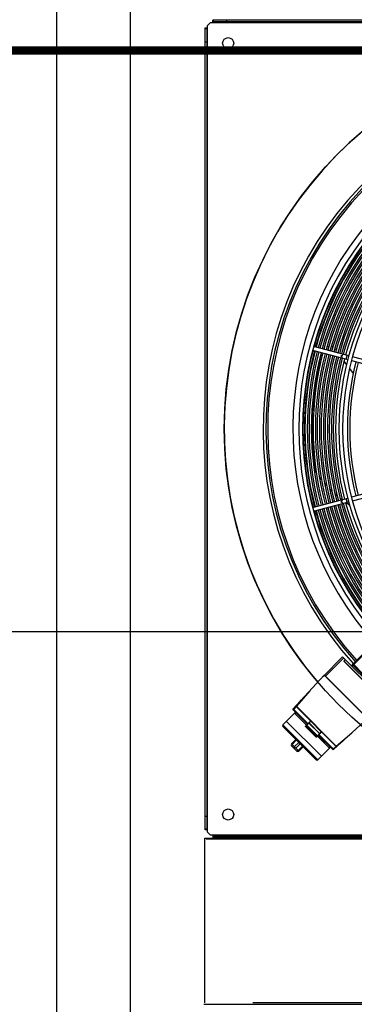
# Model space of a CAD drawing. Header units: centimetres. Extents: x -92429 to 178773, y 2337 to 428125.
# Tile 28 of 138: x 162296 to 162336, y 8977 to 9096. Entities that reach past the tile are written whole.
import ezdxf

# ---------------------------------------------------------------- set-up
doc = ezdxf.new("R2010")
doc.units = ezdxf.units.CM
doc.header["$LTSCALE"] = 50
doc.linetypes.add('DASHED', pattern=[0.75, 0.5, -0.25])
for name, color, linetype in [('Dach_Ist$0$ARCH_WIDOK_IST', 251, 'Continuous'), ('WL_rurociągi', 1, 'Continuous'), ('WL_urządzenia', 1, 'Continuous')]:
    doc.layers.add(name, color=color, linetype=linetype)
doc.layers.add('Dach_Ist$0$RYSUNKOWE_NIEDRUK', color=6, linetype='Continuous', plot=False)

msp = doc.modelspace()

# ---------------------------------------------------------------- linework, layer by layer
at = {"layer": 'Dach_Ist$0$ARCH_WIDOK_IST', "color": 8}
msp.add_line((162576.09, 9021.92, 2170), (162118.71, 9021.92, 2170), dxfattribs=at)
at = {"layer": 'Dach_Ist$0$RYSUNKOWE_NIEDRUK', "color": 8, "const_width": 1, "elevation": 2170}
msp.add_lwpolyline([(160950.09, 9220.44), (161038.39, 9507.44), (161038.39, 8972.02), (161038.39, 9092.48), (160878.25, 9092.48), (169338.27, 9092.48)], dxfattribs=at)
at = {"layer": 'WL_rurociągi'}
for p, q in [((162300.27, 8844.62, 2170), (162300.27, 9737.62, 2170)), ((162309.23, 8864.81, 2170), (162309.23, 9717.44, 2170)), ((162318.25, 8976.87, 2170), (162318.25, 8996.87, 2170))]:
    msp.add_line(p, q, dxfattribs=at)
at = {"layer": 'WL_urządzenia', "color": 1, "linetype": 'Continuous'}
for p, q in [((162318.29, 8997.89, 2170), (162318.29, 9095.22, 2170)), ((162318.29, 9095.22, 2170), (162318.57, 9095.22, 2170)), ((162318.29, 9095.13, 2170), (162318.48, 9095.13, 2170)), ((162318.48, 9095.22, 2170), (162318.48, 9095.13, 2170)), ((162318.48, 9095.13, 2170), (162318.48, 8997.98, 2170)), ((162318.57, 9095.5, 2170), (162318.94, 9095.87, 2170)), ((162318.57, 9095.22, 2170), (162318.57, 9095.5, 2170)), ((162318.57, 8997.89, 2170), (162318.57, 9095.22, 2170)), ((162318.94, 9095.87, 2170), (162319.22, 9095.87, 2170)), ((162319.22, 9095.87, 2170), (162319.22, 9096.15, 2170)), ((162416.56, 9096.15, 2170), (162319.22, 9096.15, 2170)), ((162319.31, 9095.96, 2170), (162319.22, 9095.96, 2170)), ((162319.22, 9095.87, 2170), (162416.56, 9095.87, 2170)), ((162319.31, 9095.96, 2170), (162319.31, 9096.15, 2170)), ((162416.46, 9095.96, 2170), (162319.31, 9095.96, 2170)), ((162320.89, 9096.15, 2170), (162320.89, 9095.96, 2170)), ((162318.29, 9093.55, 2170), (162318.48, 9093.55, 2170)), ((162331.34, 9056.11, 2170), (162335.6, 9054.97, 2170)), ((162335.72, 9055.42, 2170), (162331.46, 9056.55, 2170)), ((162332.18, 9054.66, 2170), (162332.46, 9055.81, 2170)), ((162332.66, 9056.23, 2170), (162332.69, 9056.28, 2170)), ((162332.69, 9056.28, 2170), (162332.71, 9056.3, 2170)), ((162333.07, 9056.53, 2170), (162333.15, 9056.55, 2170)), ((162333.15, 9056.55, 2170), (162333.3, 9056.58, 2170)), ((162333.59, 9056.56, 2170), (162333.69, 9056.53, 2170)), ((162333.69, 9056.53, 2170), (162333.79, 9056.49, 2170)), ((162334.03, 9056.32, 2170), (162334.12, 9056.21, 2170)), ((162334.12, 9056.21, 2170), (162334.16, 9056.16, 2170)), ((162334.16, 9056.16, 2170), (162334.19, 9056.11, 2170)), ((162334.39, 9055.8, 2170), (162334.39, 9055.8, 2170)), ((162334.39, 9055.8, 2170), (162334.42, 9055.76, 2170)), ((162331.63, 9051.63, 2170), (162332.18, 9054.66, 2170)), ((162334.83, 9055.17, 2170), (162334.92, 9055.04, 2170)), ((162335.13, 9054.75, 2170), (162335.44, 9054.34, 2170)), ((162336.04, 9054.85, 2170), (162350.55, 9050.96, 2170)), ((162350.67, 9051.41, 2170), (162336.16, 9055.3, 2170)), ((162335.8, 9053.87, 2170), (162336.27, 9053.29, 2170)), ((162331.33, 9048.54, 2170), (162331.63, 9051.63, 2170)), ((162331.29, 9045.43, 2170), (162331.33, 9048.54, 2170)), ((162331.52, 9042.35, 2170), (162331.29, 9045.43, 2170)), ((162331.6, 9041.68, 2170), (162331.52, 9042.35, 2170)), ((162331.62, 9041.58, 2170), (162331.6, 9041.68, 2170)), ((162331.68, 9041.41, 2170), (162331.62, 9041.58, 2170)), ((162331.76, 9041.27, 2170), (162331.68, 9041.41, 2170)), ((162331.78, 9041.25, 2170), (162331.76, 9041.27, 2170)), ((162350.55, 9042.15, 2170), (162336.04, 9038.26, 2170)), ((162336.16, 9037.81, 2170), (162350.67, 9041.7, 2170)), ((162332.41, 9040.41, 2170), (162332.13, 9040.76, 2170)), ((162333.04, 9039.67, 2170), (162332.77, 9039.98, 2170)), ((162333.68, 9039.01, 2170), (162333.41, 9039.29, 2170)), ((162331.34, 9037, 2170), (162335.6, 9038.14, 2170)), ((162331.46, 9036.55, 2170), (162335.72, 9037.69, 2170)), ((162334.16, 9038.57, 2170), (162334.04, 9038.67, 2170)), ((162334.32, 9038.42, 2170), (162334.16, 9038.57, 2170)), ((162334.89, 9037.95, 2170), (162334.68, 9038.12, 2170)), ((162335.84, 9037.26, 2170), (162335.36, 9037.6, 2170)), ((162336.2, 9018.01, 2170), (162339.21, 9021.02, 2170)), ((162339.31, 9020.92, 2170), (162336.29, 9017.91, 2170)), ((162332.56, 9016.47, 2170), (162334.98, 9018.89, 2170)), ((162335.12, 9018.76, 2170), (162332.89, 9016.53, 2170)), ((162340.23, 9013.65, 2170), (162334.98, 9018.89, 2170)), ((162335.12, 9018.37, 2170), (162335.31, 9018.57, 2170)), ((162339.7, 9013.78, 2170), (162335.12, 9018.37, 2170)), ((162335.13, 9018.38, 2170), (162339.72, 9013.79, 2170)), ((162336.29, 9017.78, 2170), (162339.11, 9014.96, 2170)), ((162332.74, 9016.65, 2170), (162328.95, 9012.53, 2170)), ((162332.57, 9016.46, 2170), (162332.56, 9016.47, 2170)), ((162332.74, 9016.65, 2170), (162332.75, 9016.65, 2170)), ((162337.99, 9011.41, 2170), (162332.74, 9016.65, 2170)), ((162332.75, 9016.65, 2170), (162332.76, 9016.65, 2170)), ((162332.76, 9016.65, 2170), (162332.77, 9016.64, 2170)), ((162332.77, 9016.64, 2170), (162332.79, 9016.62, 2170)), ((162332.79, 9016.62, 2170), (162332.81, 9016.6, 2170)), ((162332.81, 9016.6, 2170), (162332.84, 9016.58, 2170)), ((162332.84, 9016.58, 2170), (162332.86, 9016.56, 2170)), ((162332.86, 9016.56, 2170), (162332.89, 9016.53, 2170)), ((162332.89, 9016.53, 2170), (162337.87, 9011.55, 2170)), ((162330.99, 9014.75, 2170), (162329.37, 9012.88, 2170)), ((162330.79, 9010.76, 2170), (162328.98, 9012.57, 2170)), ((162329.07, 9012.54, 2170), (162329.01, 9012.6, 2170)), ((162329.34, 9012.85, 2170), (162329.07, 9012.54, 2170)), ((162329.08, 9012.61, 2170), (162329.99, 9013.67, 2170)), ((162329.37, 9012.88, 2170), (162329.34, 9012.85, 2170)), ((162334.19, 9008.01, 2170), (162329.34, 9012.85, 2170)), ((162329.37, 9012.88, 2170), (162334.21, 9008.04, 2170)), ((162329.25, 9012.17, 2170), (162327.71, 9010.64, 2170)), ((162330.72, 9010.7, 2170), (162328.95, 9012.47, 2170)), ((162329.12, 9012.05, 2170), (162330.6, 9010.57, 2170)), ((162329.35, 9012.08, 2170), (162329.22, 9011.95, 2170)), ((162333.87, 9007.62, 2170), (162337.99, 9011.41, 2170)), ((162327.71, 9010.64, 2170), (162331.98, 9006.38, 2170)), ((162331.78, 9006.38, 2170), (162327.71, 9010.44, 2170)), ((162328.14, 9011.07, 2170), (162332.4, 9006.81, 2170)), ((162330.47, 9010.45, 2170), (162331.09, 9011.07, 2170)), ((162331.11, 9011.06, 2170), (162330.47, 9010.42, 2170)), ((162330.47, 9010.42, 2170), (162330.47, 9010.42, 2170)), ((162331.76, 9009.14, 2170), (162330.47, 9010.42, 2170)), ((162330.48, 9010.43, 2170), (162330.55, 9010.36, 2170)), ((162330.55, 9010.35, 2170), (162330.65, 9010.46, 2170)), ((162330.64, 9010.42, 2170), (162330.57, 9010.35, 2170)), ((162330.57, 9010.35, 2170), (162331.69, 9009.24, 2170)), ((162330.59, 9010.34, 2170), (162330.67, 9010.42, 2170)), ((162331.92, 9009.3, 2170), (162330.64, 9010.59, 2170)), ((162330.64, 9010.42, 2170), (162331.76, 9009.31, 2170)), ((162330.65, 9010.59, 2170), (162331.93, 9009.31, 2170)), ((162330.65, 9010.46, 2170), (162331.79, 9009.32, 2170)), ((162331.76, 9009.33, 2170), (162330.67, 9010.43, 2170)), ((162332.18, 9009.56, 2170), (162330.89, 9010.84, 2170)), ((162330.91, 9010.86, 2170), (162332.19, 9009.57, 2170)), ((162332.39, 9009.77, 2170), (162331.11, 9011.06, 2170)), ((162331.67, 9009.25, 2170), (162331.76, 9009.34, 2170)), ((162331.69, 9009.21, 2170), (162331.79, 9009.32, 2170)), ((162331.69, 9009.24, 2170), (162331.76, 9009.31, 2170)), ((162331.69, 9009.22, 2170), (162331.77, 9009.15, 2170)), ((162331.76, 9009.14, 2170), (162332.39, 9009.77, 2170)), ((162332.4, 9009.75, 2170), (162331.79, 9009.14, 2170)), ((162331.91, 9009.26, 2170), (162333.38, 9007.79, 2170)), ((162333.81, 9007.62, 2170), (162332.03, 9009.39, 2170)), ((162333.91, 9007.65, 2170), (162332.1, 9009.45, 2170)), ((162334.21, 9008.04, 2170), (162336.09, 9009.66, 2170)), ((162329.31, 9008.85, 2170), (162328.78, 9008.33, 2170)), ((162329.66, 9007.45, 2170), (162328.78, 9008.33, 2170)), ((162329.4, 9007.45, 2170), (162328.78, 9008.06, 2170)), ((162329.37, 9008.79, 2170), (162328.85, 9008.26, 2170)), ((162329.13, 9007.98, 2170), (162329.66, 9008.5, 2170)), ((162329.84, 9008.32, 2170), (162329.31, 9007.8, 2170)), ((162329.6, 9007.51, 2170), (162330.12, 9008.04, 2170)), ((162330.19, 9007.97, 2170), (162329.66, 9007.45, 2170)), ((162333.51, 9007.91, 2170), (162331.98, 9006.38, 2170)), ((162333.41, 9008.01, 2170), (162333.29, 9007.89, 2170)), ((162333.87, 9007.74, 2170), (162334.19, 9008.01, 2170)), ((162333.87, 9007.74, 2170), (162333.94, 9007.68, 2170)), ((162335, 9008.66, 2170), (162333.95, 9007.75, 2170)), ((162334.21, 9008.04, 2170), (162334.19, 9008.01, 2170)), ((162318.29, 8999.56, 2170), (162318.48, 8999.56, 2170)), ((162318.48, 8997.98, 2170), (162318.29, 8997.98, 2170)), ((162318.57, 8997.89, 2170), (162318.29, 8997.89, 2170)), ((162318.48, 8997.98, 2170), (162318.48, 8997.89, 2170)), ((162318.57, 8997.61, 2170), (162318.57, 8997.89, 2170)), ((162318.94, 8997.24, 2170), (162318.57, 8997.61, 2170)), ((162319.22, 8997.24, 2170), (162318.94, 8997.24, 2170)), ((162319.22, 8997.24, 2170), (162319.22, 8996.96, 2170)), ((162416.56, 8997.24, 2170), (162319.22, 8997.24, 2170)), ((162319.22, 8997.15, 2170), (162319.31, 8997.15, 2170)), ((162319.31, 8997.15, 2170), (162416.46, 8997.15, 2170)), ((162319.31, 8996.96, 2170), (162319.31, 8997.15, 2170)), ((162320.89, 8996.96, 2170), (162320.89, 8997.15, 2170)), ((162318.25, 8996.87, 2170), (162417.53, 8996.87, 2170)), ((162416.56, 8996.96, 2170), (162319.22, 8996.96, 2170)), ((162318.11, 8976.73, 2170), (162417.39, 8976.73, 2170))]:
    msp.add_line(p, q, dxfattribs=at)
at = {"layer": 'WL_urządzenia', "color": 1, "linetype": 'DASHED'}
for p, q in [((162417.39, 8996.73, 2170), (162318.39, 8996.73, 2170)), ((162424.07, 8976.87, 2170), (162318.25, 8976.87, 2170))]:
    msp.add_line(p, q, dxfattribs=at)
at = {"layer": 'WL_urządzenia', "color": 1, "linetype": 'Continuous'}
for points in [[(162334.99, 9055.61, -0.407676), (162334.75, 9055.43, -0.407676), (162334.87, 9055.16)], [(162335.51, 9055.47, -0.037253), (162335.44, 9055.25, -0.037253), (162335.39, 9055.02)], [(162334.87, 9037.95, -0.407676), (162334.75, 9037.68, -0.407676), (162334.99, 9037.5)], [(162335.39, 9038.09, -0.037253), (162335.44, 9037.86, -0.037253), (162335.51, 9037.64)], [(162329.07, 9012.54, 0.383826), (162329.08, 9012.61)], [(162329.34, 9012.91, -0.395256), (162329.34, 9012.85)], [(162329.34, 9012.91, -0.050409), (162329.37, 9012.88)], [(162329.37, 9012.88, 0.039903), (162329.34, 9012.91)], [(162330.48, 9010.43, 0.308911), (162330.47, 9010.45)], [(162330.57, 9010.35, 0.308911), (162330.55, 9010.36)], [(162330.59, 9010.34, 0.350781), (162330.55, 9010.35)], [(162330.64, 9010.59, 0.408521), (162330.64, 9010.62)], [(162330.64, 9010.62, -0.390705), (162330.65, 9010.59)], [(162330.64, 9010.42, -0.213001), (162330.65, 9010.43)], [(162330.65, 9010.43, 0.05258), (162330.65, 9010.46)], [(162330.65, 9010.46, -0.080505), (162330.67, 9010.43)], [(162330.65, 9010.43, 0.372564), (162330.67, 9010.43)], [(162330.91, 9010.86, 0.039959), (162330.89, 9010.87)], [(162330.89, 9010.84, 0.413807), (162330.89, 9010.87)], [(162331.11, 9011.06, -0.279695), (162331.09, 9011.07)], [(162331.69, 9009.21, 0.350781), (162331.67, 9009.25)], [(162331.69, 9009.22, 0.308911), (162331.69, 9009.24)], [(162331.76, 9009.33, 0.372564), (162331.76, 9009.31)], [(162331.76, 9009.33, -0.080505), (162331.79, 9009.32)], [(162331.79, 9009.32, 0.05258), (162331.76, 9009.31)], [(162331.76, 9009.31, -0.213001), (162331.76, 9009.31)], [(162331.79, 9009.14, 0.308911), (162331.77, 9009.15)], [(162331.95, 9009.31, 0.408521), (162331.92, 9009.3)], [(162331.93, 9009.31, -0.390705), (162331.95, 9009.31)], [(162332.2, 9009.56, 0.413807), (162332.18, 9009.56)], [(162332.2, 9009.56, 0.039959), (162332.19, 9009.57)], [(162332.4, 9009.75, -0.279695), (162332.39, 9009.77)], [(162328.85, 9008.26, -0.353945), (162328.78, 9008.06)], [(162329.09, 9007.76, 0.393689), (162329.13, 9007.98)], [(162329.31, 9007.8, 0.393689), (162329.09, 9007.76)], [(162333.95, 9007.75, 0.383826), (162333.87, 9007.74)], [(162334.19, 9008.01, -0.395256), (162334.25, 9008.01)], [(162334.21, 9008.04, -0.050409), (162334.25, 9008.01)], [(162334.21, 9008.04, -0.039903), (162334.25, 9008.01)], [(162329.4, 9007.45, -0.353945), (162329.6, 9007.51)]]:
    msp.add_lwpolyline(points, format="xyb", dxfattribs=at)
for centre, radius in [((162321.08, 9093.37, 2170), 0.672), ((162321.08, 9093.37, 2170), 0.672), ((162367.89, 9046.55, 2170), 47.28), ((162321.08, 8999.74, 2170), 0.672), ((162321.08, 8999.74, 2170), 0.672)]:
    msp.add_circle(centre, radius, dxfattribs=at)
for centre, radius, start, end in [((162367.89, 9046.55, 2170), 47.28, 229.4416, 220.5584), ((162367.89, 9046.55, 2170), 42.57, 227.9961, 222.0039), ((162367.89, 9046.55, 2170), 42.22, 228.0205, 221.9795), ((162367.89, 9046.55, 2170), 42.01, 228.0356, 221.9644), ((162367.89, 9046.55, 2170), 38.96, 137.3179, 221.7267), ((162367.89, 9046.55, 2170), 38.24, 137.3619, 222.6381), ((162367.89, 9046.55, 2170), 37.78, 137.3909, 222.6091), ((162367.89, 9046.55, 2170), 37.73, 137.3939, 164.6481), ((162367.89, 9046.55, 2170), 37.54, 137.4057, 164.6463), ((162367.89, 9046.55, 2170), 37.48, 137.4096, 164.6457), ((162367.89, 9046.55, 2170), 37.2, 137.4276, 164.6431), ((162367.89, 9046.55, 2170), 36.99, 137.4416, 164.641), ((162367.89, 9046.55, 2170), 36.71, 137.4601, 164.6383), ((162367.89, 9046.55, 2170), 36.5, 137.4744, 164.6362), ((162367.89, 9046.55, 2170), 36.22, 137.4935, 164.6334), ((162367.89, 9046.55, 2170), 36.01, 137.5082, 164.6313), ((162367.89, 9046.55, 2170), 35.73, 137.5277, 164.6284), ((162367.89, 9046.55, 2170), 35.52, 137.5429, 164.6262), ((162367.89, 9046.55, 2170), 35.24, 137.5629, 164.6232), ((162367.89, 9046.55, 2170), 35.03, 137.5785, 164.6209), ((162367.89, 9046.55, 2170), 34.75, 137.5992, 164.6179), ((162367.89, 9046.55, 2170), 33.37, 137.7066, 222.2934), ((162367.89, 9046.55, 2170), 34.54, 137.6152, 164.6155), ((162367.89, 9046.55, 2170), 34.26, 137.6364, 164.6124), ((162367.89, 9046.55, 2170), 32.91, 137.7448, 222.2552), ((162367.89, 9046.55, 2170), 34.05, 137.6529, 164.61), ((162367.89, 9046.55, 2170), 33.77, 137.6748, 164.6068), ((162367.89, 9046.55, 2170), 37.73, 165.3519, 194.6481), ((162367.89, 9046.55, 2170), 37.54, 165.3537, 194.6463), ((162367.89, 9046.55, 2170), 37.48, 165.3543, 194.6457), ((162367.89, 9046.55, 2170), 37.2, 165.3569, 194.6431), ((162367.89, 9046.55, 2170), 36.99, 165.359, 194.641), ((162367.89, 9046.55, 2170), 36.71, 165.3617, 194.6383), ((162367.89, 9046.55, 2170), 36.5, 165.3638, 194.6362), ((162367.89, 9046.55, 2170), 36.22, 165.3666, 194.6334), ((162367.89, 9046.55, 2170), 36.01, 165.3687, 194.6313), ((162367.89, 9046.55, 2170), 35.73, 165.3716, 194.6284), ((162367.89, 9046.55, 2170), 35.52, 165.3738, 194.6262), ((162367.89, 9046.55, 2170), 35.24, 165.3768, 194.6232), ((162367.89, 9046.55, 2170), 35.03, 165.3791, 194.6209), ((162367.89, 9046.55, 2170), 34.75, 165.3821, 194.6179), ((162367.89, 9046.55, 2170), 34.54, 165.3845, 194.6155), ((162367.89, 9046.55, 2170), 34.26, 165.3876, 194.6124), ((162367.89, 9046.55, 2170), 34.05, 165.39, 194.61), ((162367.89, 9046.55, 2170), 33.77, 165.3932, 194.6068), ((162367.89, 9046.55, 2170), 32.33, 165.4107, 194.5893), ((162367.89, 9046.55, 2170), 32.05, 165.4143, 194.5857), ((162367.89, 9046.55, 2170), 37.73, 195.3519, 222.6061), ((162367.89, 9046.55, 2170), 37.54, 195.3537, 222.5943), ((162367.89, 9046.55, 2170), 37.48, 195.3543, 222.5904), ((162367.89, 9046.55, 2170), 37.2, 195.3569, 222.5724), ((162367.89, 9046.55, 2170), 36.99, 195.359, 222.5584), ((162367.89, 9046.55, 2170), 36.71, 195.3617, 222.5399), ((162367.89, 9046.55, 2170), 36.5, 195.3638, 222.5256), ((162367.89, 9046.55, 2170), 36.22, 195.3666, 222.5065), ((162367.89, 9046.55, 2170), 36.01, 195.3687, 222.4918), ((162367.89, 9046.55, 2170), 35.73, 195.3716, 222.4723), ((162367.89, 9046.55, 2170), 35.52, 195.3738, 222.4571), ((162367.89, 9046.55, 2170), 35.24, 195.3768, 222.4371), ((162367.89, 9046.55, 2170), 35.03, 195.3791, 222.4215), ((162367.89, 9046.55, 2170), 34.75, 195.3821, 222.4008), ((162367.89, 9046.55, 2170), 34.54, 195.3845, 222.3848), ((162367.89, 9046.55, 2170), 34.26, 195.3876, 222.3636), ((162367.89, 9046.55, 2170), 34.05, 195.39, 222.3471), ((162367.89, 9046.55, 2170), 33.77, 195.3932, 222.3252), ((162336.36, 9017.84, 2170), 0.232, 135, 225), ((162336.36, 9017.84, 2170), 0.0927, 135, 225), ((162367.89, 9046.55, 2170), 42.57, 222.1913, 227.8087), ((162328.98, 9012.5, 2170), 0.0464, 137.3547, 225), ((162327.81, 9010.54, 2170), 0.139, 135, 225), ((162330.49, 9010.44, 2170), 0.0185, 135, 225), ((162330.56, 9010.36, 2170), 0.0185, 225, 315), ((162330.66, 9010.41, 2170), 0.0185, 45, 135), ((162331.7, 9009.22, 2170), 0.0185, 135, 225), ((162331.75, 9009.32, 2170), 0.0185, 315, 45), ((162331.77, 9009.15, 2170), 0.0185, 225, 315), ((162328.91, 9008.2, 2170), 0.185, 135, 225), ((162329.53, 9007.58, 2170), 0.185, 225, 315), ((162333.84, 9007.65, 2170), 0.0464, 225, 312.6453), ((162331.88, 9006.48, 2170), 0.139, 225, 315)]:
    msp.add_arc(centre, radius, start, end, dxfattribs=at)

doc.saveas('drawing.dxf')
